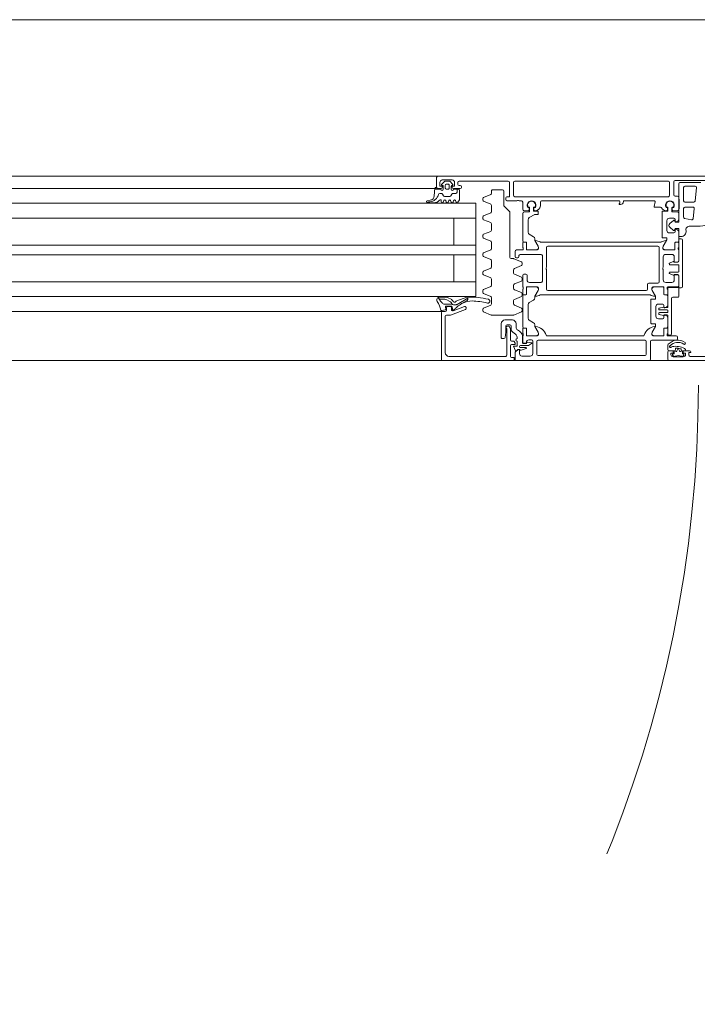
# Model space of a CAD drawing. Header units: centimetres. Extents: x -2424 to 1783, y 5 to 2907.
# Tile 75 of 94: x 365 to 392, y 1638 to 1678. Entities that reach past the tile are written whole.
import ezdxf

# ---------------------------------------------------------------- set-up
doc = ezdxf.new("R2010")
doc.units = ezdxf.units.CM
doc.linetypes.add('Dash', pattern=[60, 30, -30])
doc.linetypes.add('Długa kreska', pattern=[142.875, 95.25, -47.625])
for name, color, linetype, lineweight in [('A-DETL', 90, 'Continuous', 9), ('A-DETL-GENF', 92, 'Continuous', 13), ('A-DOOR', 31, 'Continuous', 13), ('A-DOOR-HDLN', 31, 'Dash', 9)]:
    doc.layers.add(name, color=color, linetype=linetype, lineweight=lineweight)

msp = doc.modelspace()

# ---------------------------------------------------------------- linework, layer by layer
at = {"layer": 'A-DETL', "color": 251, "linetype": 'Długa kreska', "lineweight": 9}
msp.add_line((536.377, 1678.001), (3.377, 1678.001), dxfattribs=at)
at = {"layer": 'A-DETL', "color": 251, "linetype": 'Dash', "lineweight": 9}
msp.add_open_spline([(-555.623, 1472.575), (-478.908, 1472.575), (-476.079, 1472.575), (-439.123, 1472.575), (-439.123, 1435.619), (-439.123, 1432.79), (-439.123, 1329.11), (-439.123, 1326.281), (-439.123, 1289.326), (-402.167, 1289.326), (-399.339, 1289.326), (54.377, 1289.326), (347.204, 1289.326), (391.666, 1289.326), (418.55, 1316.21), (413.877, 1393.928), (413.877, 1663.126)], degree=3, knots=[0, 0, 0, 0, 1.274059, 2.1133, 2.95254, 4.521491, 5.717221, 7.286172, 8.125412, 8.964652, 14.361634, 22.556861, 31.207392, 35.311818, 37.065318, 41.276562, 41.276562, 41.276562, 41.276562], dxfattribs=at)
at = {"layer": 'A-DETL-GENF', "color": 251, "lineweight": 9}
for p, q in [((339.277, 1671.626), (488.477, 1671.626)), ((359.377, 1671.126), (378.227, 1671.126)), ((359.377, 1670.526), (378.227, 1670.526)), ((359.377, 1669.926), (378.227, 1669.926)), ((359.377, 1668.826), (378.227, 1668.826)), ((359.377, 1668.426), (378.227, 1668.426)), ((359.377, 1667.326), (378.227, 1667.326)), ((359.377, 1666.726), (378.227, 1666.726)), ((378.227, 1666.126), (354.864, 1666.126)), ((489.377, 1664.126), (338.377, 1664.126))]:
    msp.add_line(p, q, dxfattribs=at)
at = {"layer": 'A-DOOR', "color": 251, "lineweight": 9}
for p, q in [((381.627, 1671.626), (376.427, 1671.626)), ((381.577, 1671.176), (381.577, 1671.576)), ((381.627, 1671.626), (393.427, 1671.626)), ((381.786, 1671.307), (381.89, 1671.411)), ((382.207, 1671.476), (381.807, 1671.476)), ((381.925, 1671.426), (382.089, 1671.426)), ((382.124, 1671.411), (382.228, 1671.307)), ((384.487, 1671.426), (382.487, 1671.426)), ((391.007, 1671.426), (384.757, 1671.426)), ((391.227, 1671.406), (391.227, 1670.866)), ((392.567, 1671.456), (391.277, 1671.456)), ((381.505, 1671.126), (376.427, 1671.126)), ((381.48, 1670.828), (381.507, 1671.136)), ((381.757, 1671.126), (381.627, 1671.126)), ((381.817, 1671.256), (381.807, 1671.256)), ((381.847, 1671.096), (381.847, 1671.226)), ((381.927, 1671.256), (381.927, 1671.146)), ((382.037, 1671.306), (381.977, 1671.306)), ((381.977, 1671.096), (382.037, 1671.096)), ((382.087, 1671.146), (382.087, 1671.256)), ((382.167, 1671.226), (382.167, 1671.096)), ((382.207, 1671.256), (382.197, 1671.256)), ((382.537, 1671.126), (382.257, 1671.126)), ((382.267, 1671.096), (382.477, 1671.096)), ((382.405, 1671.096), (382.405, 1670.976)), ((382.437, 1671.376), (382.437, 1671.296)), ((382.487, 1671.246), (382.537, 1671.246)), ((382.587, 1671.196), (382.587, 1671.176)), ((383.807, 1670.929), (383.807, 1671.026)), ((383.857, 1671.076), (384.257, 1671.076)), ((384.307, 1671.026), (384.307, 1670.467)), ((384.707, 1671.376), (384.707, 1670.846)), ((391.057, 1670.846), (391.057, 1671.376)), ((392.327, 1671.371), (391.477, 1671.371)), ((391.627, 1670.621), (391.627, 1671.171)), ((391.677, 1671.221), (392.097, 1671.221)), ((392.146, 1671.165), (392.089, 1670.615)), ((381.193, 1670.625), (381.319, 1670.649)), ((381.766, 1670.926), (381.701, 1670.926)), ((381.767, 1670.586), (381.767, 1670.626)), ((381.85, 1670.831), (381.809, 1670.901)), ((381.868, 1670.636), (381.845, 1670.575)), ((382.117, 1670.806), (381.893, 1670.806)), ((381.968, 1670.575), (381.945, 1670.636)), ((382.068, 1670.636), (382.045, 1670.575)), ((382.168, 1670.575), (382.145, 1670.636)), ((382.2, 1670.901), (382.16, 1670.831)), ((382.355, 1670.926), (382.244, 1670.926)), ((382.268, 1670.636), (382.245, 1670.575)), ((382.368, 1670.575), (382.345, 1670.636)), ((383.457, 1670.723), (383.457, 1670.648)), ((383.488, 1670.763), (383.776, 1670.883)), ((383.776, 1670.488), (383.488, 1670.608)), ((384.387, 1670.676), (384.387, 1670.746)), ((384.837, 1670.626), (384.437, 1670.626)), ((384.757, 1670.796), (391.007, 1670.796)), ((385.027, 1670.626), (384.937, 1670.626)), ((389.007, 1670.626), (385.847, 1670.626)), ((389.177, 1670.606), (389.177, 1670.596)), ((390.435, 1670.626), (389.197, 1670.626)), ((391.277, 1670.816), (391.377, 1670.816)), ((391.427, 1670.766), (391.427, 1670.276)), ((381.203, 1670.568), (381.176, 1670.554)), ((381.468, 1670.546), (381.2, 1670.546)), ((383.807, 1670.179), (383.807, 1670.442)), ((384.336, 1670.396), (384.528, 1670.205)), ((385.077, 1670.276), (385.077, 1670.576)), ((385.317, 1670.226), (385.127, 1670.226)), ((385.281, 1670.356), (385.314, 1670.356)), ((385.337, 1670.366), (385.301, 1670.366)), ((385.344, 1670.323), (385.337, 1670.244)), ((385.357, 1670.204), (385.357, 1670.346)), ((385.517, 1670.346), (385.517, 1670.221)), ((385.536, 1670.244), (385.529, 1670.323)), ((385.572, 1670.366), (385.537, 1670.366)), ((385.537, 1670.201), (385.687, 1670.201)), ((385.597, 1670.226), (385.556, 1670.226)), ((385.559, 1670.356), (385.593, 1670.356)), ((385.797, 1670.576), (385.797, 1670.426)), ((389.057, 1670.476), (389.022, 1670.476)), ((390.427, 1670.401), (390.464, 1670.59)), ((390.687, 1670.366), (390.457, 1670.366)), ((390.967, 1670.201), (390.767, 1670.201)), ((390.911, 1670.356), (390.944, 1670.356)), ((390.947, 1670.226), (390.911, 1670.226)), ((390.931, 1670.366), (390.967, 1670.366)), ((390.974, 1670.323), (390.967, 1670.244)), ((390.987, 1670.346), (390.987, 1670.221)), ((391.147, 1670.204), (391.147, 1670.346)), ((391.166, 1670.244), (391.159, 1670.323)), ((391.167, 1670.366), (391.202, 1670.366)), ((391.377, 1670.226), (391.186, 1670.226)), ((391.189, 1670.356), (391.223, 1670.356)), ((391.627, 1669.963), (391.627, 1670.321)), ((392.039, 1670.571), (391.677, 1670.571)), ((391.677, 1670.371), (392.007, 1670.371)), ((392.057, 1670.315), (392.013, 1669.897)), ((376.427, 1669.926), (383.177, 1669.926)), ((383.457, 1669.973), (383.457, 1669.898)), ((383.488, 1670.013), (383.776, 1670.133)), ((383.776, 1669.738), (383.488, 1669.858)), ((384.557, 1670.134), (384.557, 1668.326)), ((385.077, 1668.997), (385.077, 1670.115)), ((385.122, 1670.165), (385.339, 1670.184)), ((385.297, 1669.857), (385.297, 1669.35)), ((385.707, 1670.181), (385.707, 1670.091)), ((390.747, 1670.181), (390.747, 1669.141)), ((390.947, 1669.421), (390.947, 1669.821)), ((391.047, 1669.921), (391.227, 1669.921)), ((391.213, 1669.83), (391.061, 1669.702)), ((391.409, 1670.163), (391.165, 1670.184)), ((391.277, 1669.871), (391.277, 1669.796)), ((391.427, 1669.88), (391.427, 1670.143)), ((391.953, 1669.853), (391.666, 1669.914)), ((383.807, 1669.429), (383.807, 1669.692)), ((391.061, 1669.549), (391.213, 1669.421)), ((391.277, 1669.446), (391.277, 1669.371)), ((391.308, 1669.771), (391.353, 1669.783)), ((391.353, 1669.458), (391.308, 1669.47)), ((383.457, 1669.223), (383.457, 1669.148)), ((383.488, 1669.263), (383.776, 1669.383)), ((383.776, 1668.988), (383.488, 1669.108)), ((385.347, 1669.263), (385.517, 1669.165)), ((385.567, 1669.079), (385.567, 1669.034)), ((385.574, 1669.009), (385.708, 1668.777)), ((390.767, 1669.121), (390.917, 1669.121)), ((390.93, 1669.009), (390.796, 1668.777)), ((390.937, 1669.101), (390.937, 1669.034)), ((391.227, 1669.321), (391.047, 1669.321)), ((391.427, 1668.997), (391.427, 1669.361)), ((391.577, 1667.136), (391.577, 1669.026)), ((383.488, 1668.513), (383.776, 1668.633)), ((383.807, 1668.679), (383.807, 1668.942)), ((384.827, 1668.626), (385.077, 1668.626)), ((385.077, 1668.726), (385.077, 1668.916)), ((385.097, 1668.654), (385.097, 1668.697)), ((385.107, 1668.946), (385.206, 1668.946)), ((385.207, 1668.947), (385.127, 1668.947)), ((385.236, 1668.916), (385.236, 1668.646)), ((385.237, 1668.677), (385.237, 1668.917)), ((385.256, 1668.626), (385.677, 1668.626)), ((385.621, 1668.627), (385.287, 1668.627)), ((385.809, 1668.946), (390.694, 1668.946)), ((386.047, 1668.726), (386.047, 1667.926)), ((390.577, 1668.776), (386.097, 1668.776)), ((390.627, 1667.326), (390.627, 1668.726)), ((390.827, 1668.626), (391.248, 1668.626)), ((390.882, 1668.627), (391.217, 1668.627)), ((391.267, 1668.677), (391.267, 1668.917)), ((391.268, 1668.646), (391.268, 1668.916)), ((391.297, 1668.947), (391.377, 1668.947)), ((391.298, 1668.946), (391.397, 1668.946)), ((391.407, 1668.697), (391.407, 1668.654)), ((391.427, 1668.916), (391.427, 1668.726)), ((391.427, 1668.626), (391.427, 1668.186)), ((383.457, 1668.473), (383.457, 1668.398)), ((383.776, 1668.238), (383.488, 1668.358)), ((384.607, 1668.276), (384.697, 1668.276)), ((384.716, 1668.272), (385.026, 1668.143)), ((384.777, 1668.356), (384.777, 1668.576)), ((384.877, 1668.306), (384.827, 1668.306)), ((384.927, 1668.396), (384.927, 1668.356)), ((385.827, 1668.446), (384.977, 1668.446)), ((385.877, 1667.356), (385.877, 1668.396)), ((390.797, 1668.346), (390.797, 1667.926)), ((391.147, 1668.446), (390.897, 1668.446)), ((383.488, 1667.763), (383.776, 1667.883)), ((383.807, 1667.929), (383.807, 1668.192)), ((384.707, 1667.822), (384.707, 1667.682)), ((385.026, 1667.988), (384.738, 1667.868)), ((385.057, 1668.097), (385.057, 1668.034)), ((386.047, 1667.826), (386.047, 1667.026)), ((390.797, 1667.826), (390.797, 1667.406)), ((391.037, 1668.058), (391.037, 1668.056)), ((391.196, 1668.152), (391.054, 1668.085)), ((391.067, 1668.026), (391.407, 1668.026)), ((391.387, 1668.126), (391.237, 1668.126)), ((391.437, 1667.996), (391.437, 1667.756)), ((383.457, 1667.723), (383.457, 1667.648)), ((383.776, 1667.488), (383.488, 1667.608)), ((383.807, 1667.179), (383.807, 1667.442)), ((384.738, 1667.636), (385.026, 1667.517)), ((385.057, 1667.47), (385.057, 1667.407)), ((385.077, 1667.126), (385.077, 1667.596)), ((385.127, 1667.646), (385.207, 1667.646)), ((385.257, 1667.596), (385.257, 1667.406)), ((391.037, 1667.696), (391.037, 1667.693)), ((391.054, 1667.666), (391.196, 1667.599)), ((391.407, 1667.726), (391.067, 1667.726)), ((391.237, 1667.626), (391.387, 1667.626)), ((391.427, 1667.566), (391.427, 1667.176)), ((376.427, 1667.326), (383.177, 1667.326)), ((383.488, 1667.013), (383.776, 1667.133)), ((384.707, 1667.196), (384.707, 1667.056)), ((385.026, 1667.361), (384.738, 1667.242)), ((384.738, 1667.009), (385.026, 1666.89)), ((385.077, 1666.836), (385.077, 1667.026)), ((385.097, 1667.054), (385.097, 1667.097)), ((385.236, 1667.106), (385.236, 1666.836)), ((385.237, 1666.835), (385.237, 1667.075)), ((385.677, 1667.126), (385.256, 1667.126)), ((385.287, 1667.125), (385.621, 1667.125)), ((385.357, 1667.306), (385.827, 1667.306)), ((390.157, 1667.026), (390.157, 1667.226)), ((390.207, 1667.276), (390.577, 1667.276)), ((390.798, 1667.126), (390.377, 1667.126)), ((390.432, 1667.125), (390.767, 1667.125)), ((390.817, 1667.075), (390.817, 1666.835)), ((390.818, 1666.836), (390.818, 1667.106)), ((390.897, 1667.306), (391.147, 1667.306)), ((390.957, 1667.097), (390.957, 1667.054)), ((391.377, 1667.126), (390.977, 1667.126)), ((390.977, 1667.026), (390.977, 1666.836)), ((390.987, 1667.071), (390.987, 1666.311)), ((391.397, 1667.101), (391.017, 1667.101)), ((391.427, 1666.731), (391.427, 1667.071)), ((381.717, 1666.565), (381.643, 1666.694)), ((381.687, 1666.617), (381.911, 1666.617)), ((381.699, 1666.71), (381.963, 1666.71)), ((381.992, 1666.597), (382.111, 1666.533)), ((382.021, 1666.696), (382.188, 1666.605)), ((382.397, 1666.562), (382.81, 1666.705)), ((382.415, 1666.411), (382.844, 1666.662)), ((383.457, 1666.973), (383.457, 1666.898)), ((383.776, 1666.738), (383.488, 1666.858)), ((383.807, 1666.429), (383.807, 1666.692)), ((385.026, 1666.734), (384.738, 1666.615)), ((385.057, 1666.844), (385.057, 1666.781)), ((385.077, 1665.497), (385.077, 1666.755)), ((385.206, 1666.806), (385.107, 1666.806)), ((385.127, 1666.805), (385.207, 1666.805)), ((385.567, 1666.717), (385.567, 1666.672)), ((385.708, 1666.975), (385.574, 1666.742)), ((390.244, 1666.806), (385.809, 1666.806)), ((386.097, 1666.976), (390.107, 1666.976)), ((390.297, 1665.646), (390.297, 1666.606)), ((390.317, 1666.626), (390.467, 1666.626)), ((390.48, 1666.742), (390.346, 1666.975)), ((390.487, 1666.646), (390.487, 1666.717)), ((390.847, 1666.805), (390.927, 1666.805)), ((390.947, 1666.806), (390.848, 1666.806)), ((390.977, 1666.755), (390.977, 1666.385)), ((391.137, 1665.211), (391.137, 1666.651)), ((391.187, 1666.701), (391.397, 1666.701)), ((381.936, 1666.307), (381.947, 1666.217)), ((382.176, 1666.341), (381.965, 1666.341)), ((381.977, 1666.176), (381.977, 1666.276)), ((382.027, 1666.326), (382.127, 1666.326)), ((382.744, 1666.197), (382.145, 1665.979)), ((382.177, 1666.276), (382.177, 1666.2)), ((382.219, 1666.212), (382.206, 1666.314)), ((382.227, 1666.571), (382.267, 1666.516)), ((382.244, 1666.153), (382.71, 1666.323)), ((382.266, 1666.397), (382.364, 1666.397)), ((382.812, 1666.572), (382.574, 1666.428)), ((382.777, 1666.276), (382.777, 1666.244)), ((383.457, 1666.223), (383.457, 1666.148)), ((383.488, 1666.263), (383.776, 1666.383)), ((384.707, 1666.569), (384.707, 1666.429)), ((384.738, 1666.383), (385.026, 1666.263)), ((385.057, 1666.217), (385.057, 1666.154)), ((385.297, 1666.401), (385.297, 1665.85)), ((385.517, 1666.586), (385.347, 1666.488)), ((390.497, 1666.326), (390.497, 1665.926)), ((390.777, 1666.426), (390.597, 1666.426)), ((390.611, 1666.229), (390.611, 1666.216)), ((390.801, 1666.303), (390.633, 1666.258)), ((390.827, 1666.301), (390.827, 1666.376)), ((390.903, 1666.288), (390.858, 1666.276)), ((381.827, 1666.126), (376.427, 1666.126)), ((381.923, 1666.183), (381.784, 1666.156)), ((381.827, 1666.126), (381.927, 1666.126)), ((381.927, 1665.926), (381.927, 1664.446)), ((382.128, 1665.976), (381.977, 1665.976)), ((382.275, 1666.186), (382.248, 1666.186)), ((383.798, 1665.979), (383.488, 1666.108)), ((384.697, 1665.976), (383.817, 1665.976)), ((385.026, 1666.108), (384.716, 1665.979)), ((390.597, 1665.826), (390.777, 1665.826)), ((390.611, 1666.046), (390.611, 1666.032)), ((390.633, 1666.003), (390.801, 1665.958)), ((390.641, 1666.186), (390.957, 1666.186)), ((390.957, 1666.076), (390.641, 1666.076)), ((390.827, 1665.981), (390.957, 1665.981)), ((390.827, 1665.876), (390.827, 1665.951)), ((390.858, 1665.975), (390.903, 1665.963)), ((390.977, 1665.866), (390.977, 1665.497)), ((390.987, 1666.156), (390.987, 1666.106)), ((390.987, 1665.951), (390.987, 1665.191)), ((384.207, 1665.046), (384.207, 1665.626)), ((384.357, 1665.776), (384.657, 1665.776)), ((384.407, 1665.446), (384.407, 1665.476)), ((384.557, 1665.576), (384.447, 1665.576)), ((384.457, 1665.526), (384.495, 1665.526)), ((384.54, 1665.498), (384.571, 1665.436)), ((384.577, 1665.414), (384.577, 1664.966)), ((384.607, 1665.404), (384.607, 1665.526)), ((384.807, 1665.626), (384.807, 1665.476)), ((385.077, 1665.226), (385.077, 1665.416)), ((385.107, 1665.446), (385.206, 1665.446)), ((385.207, 1665.447), (385.127, 1665.447)), ((385.236, 1665.416), (385.236, 1665.146)), ((385.237, 1665.177), (385.237, 1665.417)), ((385.347, 1665.763), (385.517, 1665.665)), ((385.567, 1665.579), (385.567, 1665.534)), ((385.574, 1665.509), (385.708, 1665.277)), ((390.467, 1665.626), (390.317, 1665.626)), ((390.346, 1665.277), (390.48, 1665.509)), ((390.487, 1665.534), (390.487, 1665.606)), ((390.817, 1665.417), (390.817, 1665.177)), ((390.818, 1665.146), (390.818, 1665.416)), ((390.927, 1665.447), (390.847, 1665.447)), ((390.848, 1665.446), (390.947, 1665.446)), ((390.977, 1665.416), (390.977, 1665.226)), ((384.314, 1665.026), (384.227, 1665.026)), ((384.783, 1665.202), (384.671, 1665.281)), ((384.847, 1665.016), (384.847, 1665.079)), ((384.86, 1665.374), (384.944, 1665.315)), ((385.072, 1665.069), (385.072, 1664.841)), ((385.077, 1664.876), (385.077, 1665.126)), ((385.097, 1665.154), (385.097, 1665.197)), ((385.256, 1665.126), (385.677, 1665.126)), ((385.621, 1665.127), (385.287, 1665.127)), ((386.077, 1665.126), (389.977, 1665.126)), ((390.377, 1665.126), (390.798, 1665.126)), ((390.767, 1665.127), (390.432, 1665.127)), ((390.957, 1665.197), (390.957, 1665.154)), ((390.977, 1665.126), (391.327, 1665.126)), ((391.017, 1665.161), (391.087, 1665.161)), ((391.377, 1665.076), (391.377, 1665.006)), ((384.577, 1664.726), (384.577, 1664.296)), ((384.627, 1664.916), (384.719, 1664.916)), ((384.847, 1664.726), (384.847, 1664.916)), ((385.283, 1664.731), (384.987, 1664.731)), ((384.987, 1664.651), (385.207, 1664.651)), ((385.213, 1664.612), (385.01, 1664.542)), ((385.092, 1664.821), (385.219, 1664.821)), ((385.239, 1664.841), (385.239, 1664.847)), ((385.261, 1664.867), (385.427, 1664.851)), ((385.435, 1664.814), (385.309, 1664.738)), ((385.437, 1664.966), (385.327, 1664.966)), ((385.487, 1664.406), (385.487, 1664.916)), ((385.657, 1664.906), (385.657, 1664.376)), ((390.057, 1664.956), (385.707, 1664.956)), ((390.107, 1664.376), (390.107, 1664.906)), ((390.277, 1664.906), (390.277, 1664.176)), ((391.327, 1664.956), (390.327, 1664.956)), ((382.077, 1664.296), (384.387, 1664.296)), ((385.047, 1664.306), (385.387, 1664.306)), ((385.707, 1664.326), (390.057, 1664.326)), ((390.977, 1664.476), (390.977, 1664.176)), ((391.157, 1664.526), (391.027, 1664.526)), ((391.189, 1664.329), (391.213, 1664.304)), ((391.607, 1664.276), (391.207, 1664.276)), ((391.234, 1664.296), (391.264, 1664.296)), ((391.55, 1664.296), (391.58, 1664.296)), ((391.601, 1664.304), (391.625, 1664.329)), ((391.867, 1664.526), (391.657, 1664.526)), ((393.177, 1664.296), (391.887, 1664.296)), ((381.777, 1664.126), (376.427, 1664.126))]:
    msp.add_line(p, q, dxfattribs=at)
at = {"layer": 'A-DOOR', "color": 251, "lineweight": 9, "flags": 128}
for points in [[(381.547, 1671.176), (381.547, 1671.096), (381.747, 1671.096)], [(381.707, 1671.376), (381.707, 1671.226), (381.807, 1671.226), (381.807, 1671.176)], [(382.207, 1671.176), (382.207, 1671.226), (382.307, 1671.226), (382.307, 1671.376)], [(382.507, 1671.066), (382.507, 1670.666), (382.441, 1670.566)], [(384.437, 1670.796), (384.537, 1670.796), (384.537, 1671.376)], [(391.427, 1671.321), (391.427, 1670.696), (391.447, 1670.696), (391.447, 1670.296), (391.427, 1670.296), (391.427, 1669.756), (391.277, 1669.756), (391.261, 1669.815)], [(389.002, 1670.496), (389.002, 1670.502), (389.027, 1670.536), (389.027, 1670.606)], [(376.427, 1666.726), (383.177, 1666.726), (383.177, 1670.526), (376.427, 1670.526)], [(382.277, 1669.926), (382.277, 1668.826), (383.177, 1668.826), (376.427, 1668.826)], [(385.687, 1670.071), (385.572, 1670.071), (385.347, 1669.944)], [(391.261, 1669.436), (391.277, 1669.496), (391.427, 1669.496), (391.427, 1669.171), (391.527, 1669.171)], [(391.527, 1669.076), (391.437, 1669.076), (391.437, 1668.176)], [(385.727, 1668.676), (385.727, 1668.746), (385.589, 1668.985)], [(390.915, 1668.985), (390.777, 1668.746), (390.777, 1668.676)], [(382.277, 1667.326), (382.277, 1668.426), (383.177, 1668.426), (376.427, 1668.426)], [(391.377, 1668.136), (391.247, 1668.136), (391.247, 1668.346)], [(391.247, 1667.406), (391.247, 1667.616), (391.377, 1667.616)], [(391.437, 1667.576), (391.437, 1667.086), (391.527, 1667.086)], [(385.589, 1666.766), (385.727, 1667.006), (385.727, 1667.076)], [(390.327, 1667.076), (390.327, 1667.006), (390.465, 1666.766)], [(382.166, 1666.484), (382.204, 1666.422), (381.868, 1666.422)], [(390.957, 1666.281), (390.827, 1666.281), (390.826, 1666.287)], [(384.627, 1664.246), (384.727, 1664.246), (384.727, 1664.126), (381.777, 1664.126), (381.777, 1666.076)], [(384.397, 1665.526), (384.397, 1665.276), (384.364, 1665.068)], [(384.437, 1664.346), (384.437, 1665.426), (384.427, 1665.426)], [(385.727, 1665.176), (385.727, 1665.246), (385.589, 1665.485)], [(390.465, 1665.485), (390.327, 1665.246), (390.327, 1665.176)], [(384.737, 1664.905), (384.775, 1664.83), (384.777, 1664.776), (384.627, 1664.776)], [(384.789, 1664.519), (384.707, 1664.706), (384.827, 1664.706)], [(385.227, 1664.866), (385.227, 1664.826), (385.127, 1664.826)], [(390.977, 1664.719), (390.977, 1664.711), (390.977, 1664.576)], [(390.227, 1664.126), (384.777, 1664.126), (384.777, 1664.466), (384.887, 1664.576), (384.947, 1664.576), (384.947, 1664.406)], [(384.942, 1664.576), (384.877, 1664.576), (384.822, 1664.514)], [(391.027, 1664.126), (399.677, 1664.126), (399.677, 1664.466), (399.567, 1664.576), (399.507, 1664.576), (399.507, 1664.406)], [(391.027, 1664.526), (391.237, 1664.526), (391.237, 1664.396), (391.207, 1664.396)], [(391.107, 1664.376), (391.107, 1664.426), (391.207, 1664.426), (391.207, 1664.476)], [(391.607, 1664.396), (391.577, 1664.396), (391.577, 1664.526), (391.717, 1664.526)], [(391.607, 1664.476), (391.607, 1664.426), (391.707, 1664.426), (391.707, 1664.376)], [(391.837, 1664.346), (391.837, 1664.446), (391.917, 1664.446), (391.917, 1664.476)]]:
    msp.add_lwpolyline(points, dxfattribs=at)
for points in [[(391.294, 1664.61), (391.277, 1664.513), (391.317, 1664.498), (391.277, 1664.513)], [(391.354, 1664.514), (391.407, 1664.627), (391.46, 1664.514), (391.407, 1664.627)], [(391.497, 1664.498), (391.537, 1664.513), (391.531, 1664.576), (391.537, 1664.513)]]:
    msp.add_lwpolyline(points, close=True, dxfattribs=at)
at = {"layer": 'A-DOOR', "color": 251, "lineweight": 9}
for centre, radius, start, end in [((381.627, 1671.576), 0.05, 90, 180), ((381.807, 1671.376), 0.1, 90, 180), ((381.925, 1671.376), 0.05, 90, 135.0202), ((382.089, 1671.376), 0.05, 44.9723, 90), ((382.207, 1671.376), 0.1, 0, 90), ((382.487, 1671.376), 0.05, 90, 180), ((384.487, 1671.376), 0.05, 0, 90), ((384.757, 1671.376), 0.05, 90, 180), ((391.007, 1671.376), 0.05, 0, 90), ((391.277, 1671.406), 0.05, 90, 180), ((381.547, 1671.136), 0.04, 90.0001, 179.9994), ((381.627, 1671.176), 0.05, 180, 270), ((381.797, 1671.096), 0.05, 180, 0), ((381.757, 1671.176), 0.05, 270, 0), ((381.807, 1671.286), 0.03, 135.0034, 269.9945), ((381.817, 1671.226), 0.03, 0, 90), ((381.977, 1671.256), 0.05, 89.9979, 180.0021), ((381.977, 1671.146), 0.05, 179.9989, 270.0011), ((382.037, 1671.256), 0.05, 359.9979, 90.0021), ((382.037, 1671.146), 0.05, 269.9989, 0.0011), ((382.197, 1671.226), 0.03, 90, 180), ((382.217, 1671.096), 0.05, 179.9994, 359.9994), ((382.207, 1671.286), 0.03, 269.9999, 45.0019), ((382.257, 1671.176), 0.05, 180, 270), ((382.487, 1671.296), 0.05, 180, 270), ((382.477, 1671.066), 0.03, 0, 90), ((382.537, 1671.196), 0.05, 0, 90), ((382.537, 1671.176), 0.05, 270, 0), ((383.857, 1671.026), 0.05, 90.0001, 180.0001), ((384.257, 1671.026), 0.05, 0.0001, 90.0001), ((391.477, 1671.321), 0.05, 90, 180), ((391.677, 1671.171), 0.05, 90, 180), ((392.097, 1671.171), 0.05, 354, 90), ((381.2, 1670.586), 0.04, 101.0106, 270.0809), ((381.28, 1670.97), 0.381, 271.8995, 347.3401), ((381.281, 1670.846), 0.2, 281.0025, 354.9918), ((381.468, 1670.846), 0.3, 269.9987, 319.6802), ((381.701, 1670.876), 0.05, 90, 167.8734), ((381.727, 1670.626), 0.04, 360, 139.6792), ((381.766, 1670.876), 0.05, 30, 90), ((381.893, 1670.856), 0.05, 210, 270), ((381.907, 1670.626), 0.04, 15.0002, 164.9998), ((382.107, 1670.626), 0.04, 15.0002, 164.9998), ((382.117, 1670.856), 0.05, 270, 330), ((382.244, 1670.876), 0.05, 90, 150), ((382.307, 1670.626), 0.04, 15.0002, 164.9998), ((382.355, 1670.976), 0.05, 270, 0), ((383.507, 1670.717), 0.05, 112.5001, 172.8548), ((383.507, 1670.654), 0.05, 187.1453, 247.5001), ((383.757, 1670.929), 0.05, 292.5001, 0.0001), ((384.437, 1670.746), 0.05, 90, 180), ((384.437, 1670.676), 0.05, 180, 270), ((384.757, 1670.846), 0.05, 180, 270), ((384.887, 1670.573), 0.0725, 46.3972, 133.6028), ((385.027, 1670.576), 0.05, 0, 90), ((385.437, 1670.446), 0.18, 330, 210), ((385.437, 1670.451), 0.16, 327.91, 212.09), ((385.847, 1670.576), 0.05, 90, 180), ((389.007, 1670.606), 0.02, 0, 90), ((389.197, 1670.606), 0.02, 90, 180), ((390.435, 1670.596), 0.03, 349, 90), ((391.067, 1670.446), 0.18, 330, 210), ((391.067, 1670.451), 0.16, 327.9154, 212.0846), ((391.007, 1670.846), 0.05, 270, 0), ((391.277, 1670.866), 0.05, 180, 270), ((391.377, 1670.766), 0.05, 0, 90), ((391.677, 1670.621), 0.05, 180, 270), ((392.039, 1670.621), 0.05, 270, 354), ((381.326, 1670.248), 0.343, 95.6011, 111.0537), ((381.807, 1670.586), 0.04, 179.9998, 345.0003), ((382.007, 1670.586), 0.04, 194.9996, 345.0004), ((382.207, 1670.586), 0.04, 194.9996, 345.0004), ((382.407, 1670.586), 0.04, 194.9995, 330.0003), ((383.757, 1670.442), 0.05, 0.0001, 67.5001), ((384.407, 1670.467), 0.1, 180.0001, 225.0001), ((384.457, 1670.134), 0.1, 0.0001, 45.0001), ((385.127, 1670.276), 0.05, 180, 270), ((385.314, 1670.326), 0.03, 355, 90), ((385.317, 1670.246), 0.02, 270, 355), ((385.337, 1670.346), 0.02, 0, 90), ((385.337, 1670.204), 0.02, 275, 0), ((385.537, 1670.346), 0.02, 90, 180), ((385.537, 1670.221), 0.02, 180, 270), ((385.559, 1670.326), 0.03, 90, 185), ((385.556, 1670.246), 0.02, 185, 270), ((385.597, 1670.426), 0.2, 270, 0), ((385.687, 1670.181), 0.02, 0, 90), ((389.022, 1670.502), 0.02, 135, 180), ((389.022, 1670.496), 0.02, 180, 270), ((389.057, 1670.596), 0.12, 270, 0), ((390.457, 1670.396), 0.03, 169, 270), ((390.687, 1670.316), 0.05, 26.1039, 90), ((390.911, 1670.426), 0.2, 206.1039, 270), ((390.767, 1670.181), 0.02, 90, 180), ((390.944, 1670.326), 0.03, 355, 90), ((390.947, 1670.246), 0.02, 270, 355), ((390.967, 1670.346), 0.02, 0, 90), ((390.967, 1670.221), 0.02, 270, 0), ((391.167, 1670.346), 0.02, 90, 180), ((391.167, 1670.204), 0.02, 180, 265), ((391.189, 1670.326), 0.03, 90, 185), ((391.186, 1670.246), 0.02, 185, 270), ((391.377, 1670.276), 0.05, 270, 0), ((391.677, 1670.321), 0.05, 90, 180), ((392.007, 1670.321), 0.05, 354, 90), ((383.507, 1669.967), 0.05, 112.5001, 172.8548), ((383.507, 1669.904), 0.05, 187.1453, 247.5001), ((383.757, 1670.179), 0.05, 292.5001, 0.0001), ((385.127, 1670.115), 0.05, 95, 180), ((385.397, 1669.857), 0.1, 120, 180), ((385.572, 1670.051), 0.02, 90, 120), ((385.687, 1670.091), 0.02, 270, 0), ((391.047, 1669.821), 0.1, 90, 180), ((391.232, 1669.807), 0.03, 14.9951, 130), ((391.227, 1669.871), 0.05, 0, 90), ((391.327, 1669.88), 0.1, 285, 0), ((391.407, 1670.143), 0.02, 0, 85), ((391.677, 1669.963), 0.05, 180, 258), ((391.963, 1669.902), 0.05, 258, 354), ((383.757, 1669.692), 0.05, 0.0001, 67.5001), ((383.757, 1669.429), 0.05, 292.5001, 0.0001), ((391.047, 1669.421), 0.1, 180, 270), ((391.125, 1669.626), 0.1, 130, 230), ((391.232, 1669.444), 0.03, 230, 345.0049), ((391.302, 1669.796), 0.025, 180, 285), ((391.302, 1669.446), 0.025, 75, 180), ((391.327, 1669.361), 0.1, 0, 75), ((391.527, 1669.371), 0.2, 270, 10.6504), ((391.868, 1669.448), 0.15, 84.6048, 195.6887), ((392.07, 1671.589), 2, 264.6048, 273.2163), ((392.042, 1672.088), 2.5, 273.2163, 283.531), ((383.507, 1669.217), 0.05, 112.5001, 172.8548), ((383.507, 1669.154), 0.05, 187.1453, 247.5001), ((385.397, 1669.35), 0.1, 180, 240), ((385.467, 1669.079), 0.1, 0, 60), ((385.617, 1669.034), 0.05, 180, 210), ((385.601, 1668.992), 0.0138, 84.6714, 210), ((385.555, 1668.508), 0.5, 62.5097, 84.6714), ((390.948, 1668.508), 0.5, 95.3286, 117.4903), ((390.767, 1669.141), 0.02, 180, 270), ((390.903, 1668.992), 0.0138, 330, 95.3286), ((390.917, 1669.101), 0.02, 0, 90), ((390.887, 1669.034), 0.05, 330, 0), ((391.227, 1669.371), 0.05, 270, 0), ((391.527, 1669.026), 0.05, 0, 90), ((383.757, 1668.942), 0.05, 0.0001, 67.5001), ((383.757, 1668.679), 0.05, 292.5001, 0.0001), ((384.827, 1668.576), 0.05, 90, 180), ((385.127, 1668.997), 0.05, 180, 270), ((385.107, 1668.916), 0.03, 90, 180), ((385.067, 1668.697), 0.03, 0, 70.5288), ((385.067, 1668.654), 0.03, 289.4712, 0), ((385.206, 1668.916), 0.03, 0, 90), ((385.207, 1668.917), 0.03, 0, 90), ((385.256, 1668.646), 0.02, 180, 270), ((385.287, 1668.677), 0.05, 180, 270), ((385.621, 1668.727), 0.1, 270, 30), ((385.677, 1668.676), 0.05, 270, 0), ((385.809, 1668.996), 0.05, 242.5097, 270), ((386.097, 1668.726), 0.05, 90, 180), ((390.577, 1668.726), 0.05, 0, 90), ((390.694, 1668.996), 0.05, 270, 297.4903), ((390.827, 1668.676), 0.05, 180, 270), ((390.882, 1668.727), 0.1, 150, 270), ((391.217, 1668.677), 0.05, 270, 0), ((391.248, 1668.646), 0.02, 270, 0), ((391.297, 1668.917), 0.03, 90, 180), ((391.298, 1668.916), 0.03, 90, 180), ((391.377, 1668.997), 0.05, 270, 0), ((391.397, 1668.916), 0.03, 0, 90), ((391.437, 1668.697), 0.03, 109.4712, 180), ((391.437, 1668.654), 0.03, 180, 250.5288), ((383.507, 1668.467), 0.05, 112.5001, 172.8548), ((383.507, 1668.404), 0.05, 187.1453, 247.5001), ((383.757, 1668.192), 0.05, 0.0001, 67.5001), ((384.607, 1668.326), 0.05, 180.0001, 270.0001), ((384.697, 1668.226), 0.05, 67.5001, 90.0001), ((384.827, 1668.356), 0.05, 180, 270), ((384.877, 1668.356), 0.05, 270, 0), ((384.977, 1668.396), 0.05, 90, 180), ((385.827, 1668.396), 0.05, 0, 90), ((390.897, 1668.346), 0.1, 90, 180), ((391.147, 1668.346), 0.1, 0, 90), ((383.757, 1667.929), 0.05, 292.5001, 0.0001), ((384.757, 1667.822), 0.05, 112.5001, 180.0001), ((385.007, 1668.097), 0.05, 0.0001, 67.5001), ((385.007, 1668.034), 0.05, 292.5001, 0.0001), ((386.099, 1667.876), 0.0725, 136.3972, 223.6028), ((390.849, 1667.876), 0.0725, 136.3972, 223.6028), ((391.067, 1668.058), 0.03, 115, 180), ((391.067, 1668.056), 0.03, 180, 270), ((391.209, 1668.124), 0.03, 21.7118, 115), ((391.377, 1668.186), 0.05, 270, 0), ((391.387, 1668.176), 0.05, 270, 0), ((391.407, 1667.996), 0.03, 0, 90), ((383.507, 1667.717), 0.05, 112.5001, 172.8548), ((383.507, 1667.654), 0.05, 187.1453, 247.5001), ((383.757, 1667.442), 0.05, 0.0001, 67.5001), ((384.757, 1667.682), 0.05, 180.0001, 247.5001), ((385.007, 1667.47), 0.05, 0.0001, 67.5001), ((385.007, 1667.407), 0.05, 292.5001, 0.0001), ((385.127, 1667.596), 0.05, 90, 180), ((385.207, 1667.596), 0.05, 0, 90), ((385.357, 1667.406), 0.1, 180, 270), ((390.897, 1667.406), 0.1, 180, 270), ((391.067, 1667.696), 0.03, 90, 180), ((391.067, 1667.693), 0.03, 180, 245), ((391.147, 1667.406), 0.1, 270, 0), ((391.209, 1667.627), 0.03, 245, 338.2882), ((391.377, 1667.566), 0.05, 0, 90), ((391.387, 1667.576), 0.05, 0, 90), ((391.407, 1667.756), 0.03, 270, 0), ((383.507, 1666.967), 0.05, 112.5001, 172.8548), ((383.757, 1667.179), 0.05, 292.5001, 0.0001), ((384.757, 1667.196), 0.05, 112.5001, 180.0001), ((384.757, 1667.056), 0.05, 180.0001, 247.5001), ((385.067, 1667.097), 0.03, 0, 70.5288), ((385.067, 1667.054), 0.03, 289.4712, 0), ((385.256, 1667.106), 0.02, 90, 180), ((385.287, 1667.075), 0.05, 90, 180), ((385.621, 1667.025), 0.1, 330, 90), ((385.677, 1667.076), 0.05, 0, 90), ((385.827, 1667.356), 0.05, 270, 0), ((386.097, 1667.026), 0.05, 180, 270), ((390.107, 1667.026), 0.05, 270, 0), ((390.207, 1667.226), 0.05, 90, 180), ((390.377, 1667.076), 0.05, 90, 180), ((390.432, 1667.025), 0.1, 90, 210), ((390.577, 1667.326), 0.05, 270, 0), ((390.767, 1667.075), 0.05, 0, 90), ((390.798, 1667.106), 0.02, 0, 90), ((390.987, 1667.097), 0.03, 109.4712, 180), ((390.987, 1667.054), 0.03, 180, 250.5288), ((391.017, 1667.071), 0.03, 90, 180), ((391.377, 1667.176), 0.05, 270, 0), ((391.397, 1667.071), 0.03, 0, 90), ((391.527, 1667.136), 0.05, 270, 0), ((381.703, 1666.591), 0.12, 91.9923, 214.051), ((381.911, 1666.448), 0.17, 61.4634, 90.0728), ((381.963, 1666.59), 0.12, 61.3666, 90.0039), ((382.13, 1666.499), 0.12, 36.3666, 61.3666), ((382.836, 1666.629), 0.08, 92.1106, 109.0101), ((382.774, 1666.637), 0.075, 301.1063, 20.0149), ((382.944, 1663.717), 2.994, 75.7723, 92.1183), ((383.507, 1666.904), 0.05, 187.1453, 247.5001), ((383.661, 1666.541), 0.08, 254.699, 76.5296), ((383.757, 1666.692), 0.05, 0.0001, 67.5001), ((384.757, 1666.569), 0.05, 112.5001, 180.0001), ((385.007, 1666.844), 0.05, 0.0001, 67.5001), ((385.007, 1666.781), 0.05, 292.5001, 0.0001), ((385.107, 1666.836), 0.03, 180, 270), ((385.127, 1666.755), 0.05, 90, 180), ((385.206, 1666.836), 0.03, 270, 0), ((385.207, 1666.835), 0.03, 270, 0), ((385.467, 1666.672), 0.1, 300, 0), ((385.617, 1666.717), 0.05, 150, 180), ((385.601, 1666.759), 0.0138, 150, 275.3286), ((385.555, 1667.243), 0.5, 275.3286, 297.4903), ((385.809, 1666.756), 0.05, 90, 117.4903), ((390.244, 1666.756), 0.05, 62.5097, 90), ((390.498, 1667.243), 0.5, 242.5097, 264.6714), ((390.317, 1666.606), 0.02, 90, 180), ((390.453, 1666.759), 0.0138, 264.6714, 30), ((390.467, 1666.646), 0.02, 270, 0), ((390.437, 1666.717), 0.05, 0, 30), ((390.847, 1666.835), 0.03, 180, 270), ((390.848, 1666.836), 0.03, 180, 270), ((390.927, 1666.755), 0.05, 0, 90), ((390.947, 1666.836), 0.03, 270, 0), ((391.187, 1666.651), 0.05, 90, 180), ((391.397, 1666.731), 0.03, 270, 0), ((380.817, 1665.991), 0.95, 11.4268, 34.051), ((381.752, 1666.584), 0.04, 209.6254, 225.0361), ((380.439, 1665.328), 1.777, 39.1355, 43.7266), ((381.868, 1666.482), 0.06, 213.3021, 270), ((381.917, 1666.213), 0.03, 280.9941, 8.118), ((381.965, 1666.311), 0.03, 90, 187.2077), ((382.027, 1666.276), 0.05, 90, 180), ((382.029, 1666.383), 0.17, 36.4634, 61.4634), ((382.127, 1666.276), 0.05, 0, 90), ((382.176, 1666.311), 0.03, 7.0564, 90), ((382.227, 1666.2), 0.05, 180, 290), ((382.261, 1666.473), 0.0764, 209.9329, 274.2645), ((382.248, 1666.216), 0.03, 187.0564, 270), ((382.307, 1666.546), 0.05, 216.3666, 333.0444), ((382.275, 1666.216), 0.03, 270, 319.1518), ((383.168, 1665.444), 1.15, 117.1697, 139.1518), ((382.423, 1666.487), 0.08, 109.0101, 153.0444), ((382.364, 1666.497), 0.1, 270, 300.3836), ((382.998, 1665.75), 0.8, 88.4714, 116.3861), ((382.727, 1666.276), 0.05, 0, 110), ((382.727, 1666.244), 0.05, 290, 0), ((382.944, 1663.717), 2.834, 75.7856, 88.4777), ((383.507, 1666.217), 0.05, 112.5001, 172.8548), ((383.757, 1666.429), 0.05, 292.5001, 0.0001), ((384.757, 1666.429), 0.05, 180.0001, 247.5001), ((385.007, 1666.217), 0.05, 0.0001, 67.5001), ((385.397, 1666.401), 0.1, 120, 180), ((390.597, 1666.326), 0.1, 90, 180), ((390.641, 1666.229), 0.03, 105, 180), ((390.641, 1666.216), 0.03, 180, 270), ((390.777, 1666.376), 0.05, 0, 90), ((390.806, 1666.283), 0.02, 10, 105), ((390.852, 1666.301), 0.025, 180, 285), ((390.877, 1666.385), 0.1, 285, 0), ((390.957, 1666.311), 0.03, 270, 0), ((381.777, 1666.186), 0.03, 191.4268, 282.3565), ((381.827, 1666.076), 0.05, 90, 180), ((381.927, 1666.176), 0.05, 270, 0), ((381.977, 1665.926), 0.05, 90, 180), ((382.128, 1666.026), 0.05, 270, 290), ((383.507, 1666.154), 0.05, 187.1453, 247.5001), ((383.817, 1666.026), 0.05, 247.5001, 270.0001), ((384.697, 1666.026), 0.05, 270.0001, 292.5001), ((385.007, 1666.154), 0.05, 292.5001, 0.0001), ((385.397, 1665.85), 0.1, 180, 240), ((390.597, 1665.926), 0.1, 180, 270), ((390.641, 1666.046), 0.03, 90, 180), ((390.641, 1666.032), 0.03, 180, 255), ((390.777, 1665.876), 0.05, 270, 0), ((390.806, 1665.978), 0.02, 255, 350), ((390.852, 1665.951), 0.025, 75, 180), ((390.877, 1665.866), 0.1, 0, 75), ((390.957, 1666.156), 0.03, 0, 90), ((390.957, 1666.106), 0.03, 270, 0), ((390.957, 1665.951), 0.03, 0, 90), ((384.357, 1665.626), 0.15, 90, 180), ((384.447, 1665.526), 0.05, 90, 180), ((384.457, 1665.476), 0.05, 90, 180), ((384.427, 1665.446), 0.02, 180, 270), ((384.495, 1665.476), 0.05, 27, 90), ((384.557, 1665.526), 0.05, 0, 90), ((384.527, 1665.414), 0.05, 0, 27), ((384.757, 1665.404), 0.15, 180, 235), ((384.657, 1665.626), 0.15, 0, 90), ((384.932, 1665.476), 0.125, 180, 235), ((385.127, 1665.497), 0.05, 180, 270), ((385.107, 1665.416), 0.03, 90, 180), ((385.206, 1665.416), 0.03, 0, 90), ((385.207, 1665.417), 0.03, 0, 90), ((385.467, 1665.579), 0.1, 0, 60), ((385.617, 1665.534), 0.05, 180, 210), ((385.601, 1665.492), 0.0138, 84.3774, 210), ((385.553, 1665.008), 0.5, 17.7484, 84.3774), ((390.501, 1665.008), 0.5, 95.6226, 162.2516), ((390.317, 1665.646), 0.02, 180, 270), ((390.453, 1665.492), 0.0138, 330, 95.6226), ((390.467, 1665.606), 0.02, 0, 90), ((390.437, 1665.534), 0.05, 330, 0), ((390.847, 1665.417), 0.03, 90, 180), ((390.848, 1665.416), 0.03, 90, 180), ((390.927, 1665.497), 0.05, 270, 0), ((390.947, 1665.416), 0.03, 0, 90), ((384.227, 1665.046), 0.02, 180, 270), ((384.314, 1665.076), 0.05, 270, 350.9097), ((384.697, 1665.079), 0.15, 0, 55), ((384.847, 1664.966), 0.05, 90, 270), ((384.772, 1665.069), 0.3, 0, 55), ((385.067, 1665.197), 0.03, 0, 70.5288), ((385.067, 1665.154), 0.03, 289.4712, 0), ((385.256, 1665.146), 0.02, 180, 270), ((385.287, 1665.177), 0.05, 180, 270), ((385.621, 1665.227), 0.1, 270, 30), ((385.677, 1665.176), 0.05, 270, 0), ((386.077, 1665.176), 0.05, 197.7484, 270), ((389.977, 1665.176), 0.05, 270, 342.2516), ((390.377, 1665.176), 0.05, 180, 270), ((390.432, 1665.227), 0.1, 150, 270), ((390.767, 1665.177), 0.05, 270, 0), ((390.798, 1665.146), 0.02, 270, 0), ((390.987, 1665.197), 0.03, 109.4712, 180), ((390.987, 1665.154), 0.03, 180, 250.5288), ((391.017, 1665.191), 0.03, 180, 270), ((391.087, 1665.211), 0.05, 270, 0), ((391.327, 1665.076), 0.05, 0, 90), ((391.327, 1665.006), 0.05, 270, 0), ((384.627, 1664.966), 0.05, 180, 270), ((384.627, 1664.726), 0.05, 90, 180), ((384.719, 1664.896), 0.02, 27, 90), ((384.757, 1664.821), 0.02, 0, 27), ((384.827, 1664.726), 0.02, 270, 0), ((384.987, 1664.691), 0.04, 90, 270), ((385.092, 1664.841), 0.02, 180, 270), ((385.127, 1664.876), 0.05, 180, 270), ((385.207, 1664.631), 0.02, 288.9046, 90), ((385.219, 1664.841), 0.02, 270, 0), ((385.327, 1664.866), 0.1, 90, 180), ((385.259, 1664.847), 0.02, 84.5, 180), ((385.283, 1664.781), 0.05, 270, 301.185), ((385.425, 1664.831), 0.02, 301.185, 84.5), ((385.437, 1664.916), 0.05, 0, 90), ((385.707, 1664.906), 0.05, 90, 180), ((390.057, 1664.906), 0.05, 0, 90), ((390.327, 1664.906), 0.05, 90, 180), ((391.077, 1664.719), 0.1, 137.6099, 180), ((391.507, 1664.697), 0.53, 178.4896, 180), ((391.386, 1664.437), 0.519, 55.1415, 137.6099), ((391.082, 1664.691), 0.03, 153.1107, 257.3108), ((391.154, 1664.655), 0.11, 136.838, 153.1107), ((391.386, 1664.437), 0.429, 55.1415, 136.838), ((391.087, 1664.711), 0.05, 257.3108, 310.6602), ((391.185, 1664.597), 0.1, 99.1542, 130.6602), ((391.294, 1663.916), 0.79, 62.1358, 99.1542), ((391.324, 1664.605), 0.03, 87.5718, 170), ((391.324, 1664.605), 0.03, 87.5718, 170), ((391.294, 1663.916), 0.72, 81.0115, 87.5718), ((391.294, 1663.916), 0.72, 81.0115, 87.5718), ((391.294, 1663.916), 0.72, 72.5402, 81.0115), ((391.294, 1663.916), 0.72, 72.5402, 81.0115), ((391.501, 1664.574), 0.03, 5, 72.5402), ((391.501, 1664.574), 0.03, 5, 72.5402), ((391.657, 1664.826), 0.045, 235.1415, 55.1415), ((391.617, 1664.526), 0.1, 0, 62.1358), ((382.077, 1664.446), 0.15, 180, 270), ((384.387, 1664.346), 0.05, 270, 0), ((384.627, 1664.296), 0.05, 180, 270), ((384.807, 1664.527), 0.02, 203.8387, 318.5763), ((384.942, 1664.556), 0.02, 23.8174, 90), ((385.047, 1664.406), 0.1, 180, 270), ((384.997, 1664.58), 0.04, 203.8174, 288.9046), ((385.387, 1664.406), 0.1, 270, 0), ((385.707, 1664.376), 0.05, 180, 270), ((390.057, 1664.376), 0.05, 270, 0), ((391.027, 1664.576), 0.05, 180, 270), ((391.027, 1664.476), 0.05, 90, 180), ((391.207, 1664.376), 0.1, 180, 270), ((391.157, 1664.476), 0.05, 0, 90), ((391.217, 1664.357), 0.04, 104.4775, 225), ((391.234, 1664.326), 0.03, 225, 270), ((391.264, 1664.346), 0.05, 270, 297.4893), ((391.407, 1664.071), 0.26, 62.5107, 117.4893), ((391.327, 1664.526), 0.03, 250, 335), ((391.327, 1664.526), 0.03, 250, 335), ((391.487, 1664.526), 0.03, 205, 290), ((391.487, 1664.526), 0.03, 205, 290), ((391.55, 1664.346), 0.05, 242.5107, 270), ((391.58, 1664.326), 0.03, 270, 315), ((391.657, 1664.476), 0.05, 90, 180), ((391.597, 1664.357), 0.04, 315, 75.5225), ((391.607, 1664.376), 0.1, 270, 0), ((391.887, 1664.346), 0.05, 180, 270), ((391.867, 1664.476), 0.05, 0, 90), ((390.227, 1664.176), 0.05, 270, 0), ((391.027, 1664.176), 0.05, 180, 270)]:
    msp.add_arc(centre, radius, start, end, dxfattribs=at)
at = {"layer": 'A-DOOR-HDLN', "color": 251, "lineweight": 9}
msp.add_arc((341.577, 1663.126), 50.65, 270, 0, dxfattribs=at)

doc.saveas('drawing.dxf')
